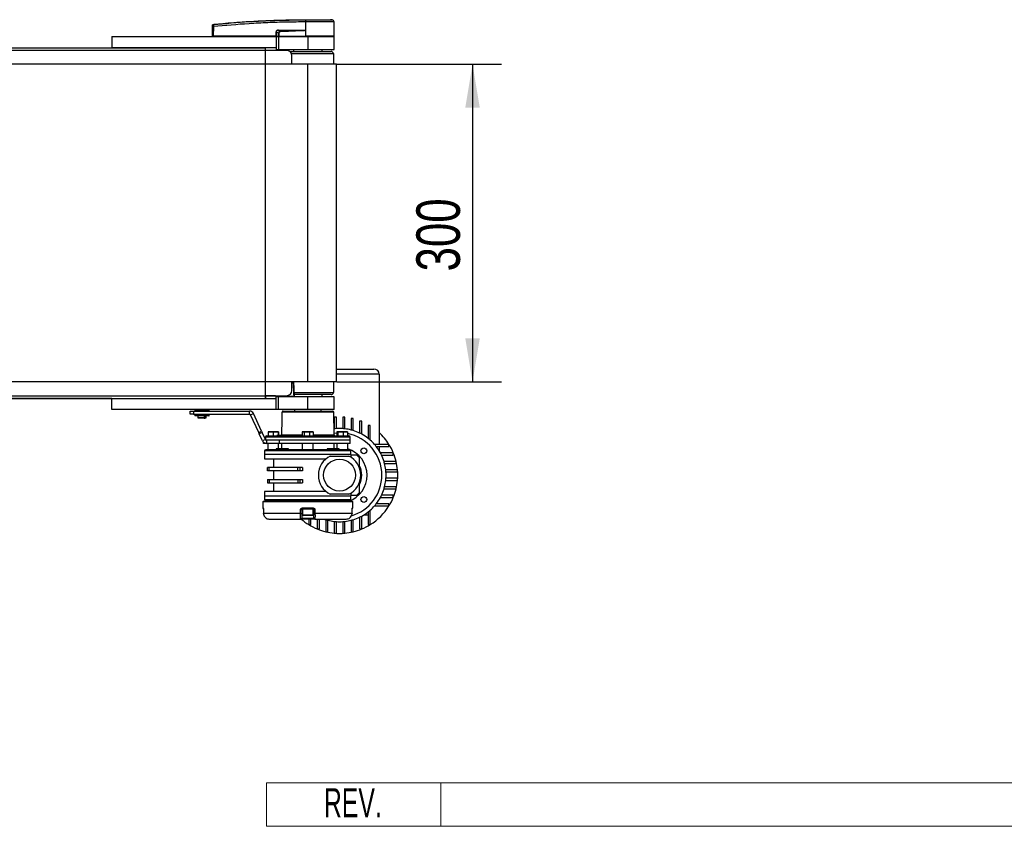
# Model space of a CAD drawing. Header units: millimetres. Extents: x 0 to 420, y 0 to 297.
# Tile 5 of 19: x 198 to 266, y 66 to 122. Entities that reach past the tile are written whole.
import ezdxf
from ezdxf.enums import TextEntityAlignment as Align

# ---------------------------------------------------------------- set-up
doc = ezdxf.new("R2010")
doc.units = ezdxf.units.MM
doc.layers.add('CARTIGLIO', color=140, linetype='Continuous')
doc.layers.add('QUOTE', color=174, linetype='Continuous')
doc.styles.add('SLDTEXTSTYLE0', font='TXT', dxfattribs={"width": 0.638298})
doc.styles.add('SLDTEXTSTYLE3', font='TXT', dxfattribs={"width": 0.75})
doc.dimstyles.new('SLDDIMSTYLE1', dxfattribs={"dimtxt": 3, "dimasz": 3, "dimexe": 0, "dimexo": 0.0625, "dimgap": 0.75, "dimtad": 1, "dimlfac": 13.728588, "dimrnd": 1e-09, "dimzin": 12, "dimdsep": 46, "dimtxsty": 'SLDTEXTSTYLE3', "dimsah": 1, "dimcen": 0.09, "dimadec": 0, "dimazin": 3, "dimtfac": 1, "dimtdec": 3, "dimtofl": 0, "dimtmove": 0, "dimatfit": 3, "dimfxl": 0, "dimfrac": 2, "dimtolj": 1, "dimtzin": 12, "dimarcsym": 0})

# ---------------------------------------------------------------- blocks, each defined once
blk = doc.blocks.new('SW_NOTE_0_27')
at = {"layer": 'CARTIGLIO', "color": 0, "insert": (2.34, 2.578), "char_height": 2, "attachment_point": 2, "style": 'SLDTEXTSTYLE0'}
blk.add_mtext('REV.', dxfattribs=at)
blk = doc.blocks.new('Cartiglio ALUSIC')
at = {"color": 161, "linetype": 'Continuous', "lineweight": 18}
for p, q in [((113.971, 150.999), (113.971, 153.999)), ((113.971, 153.999), (313.621, 153.999)), ((125.971, 153.999), (125.971, 150.999)), ((113.971, 150.999), (313.621, 150.999))]:
    blk.add_line(p, q, dxfattribs=at)
at = {"layer": 'CARTIGLIO', "color": 140}
blk.add_blockref('SW_NOTE_0_27', (117.568, 151.037), dxfattribs=at)
at = {"layer": 'CARTIGLIO', "color": 140, "style": 'SLDTEXTSTYLE0', "width": 0.638298}
for tag, height, p in [('AUTOATTR1', 3.5, (223.449, 133.7)), ('AUTOATTR2', 3.5, (221.929, 127.422)), ('AUTOATTR11', 3.5, (222.862, 121.411)), ('AUTOATTR8', 4, (219.244, 110.003)), ('AUTOATTR9', 4, (218.122, 100.423)), ('AUTOATTR0', 4, (249.033, 100.312))]:
    blk.add_attdef(tag, text='', height=height, dxfattribs=at).set_placement(p, align=Align.TOP_CENTER)
at = {"layer": 'CARTIGLIO', "color": 140}
for tag in ['AUTOATTR13', 'AUTOATTR12', 'AUTOATTR10', 'AUTOATTR7', 'AUTOATTR6', 'AUTOATTR5', 'AUTOATTR4', 'AUTOATTR3']:
    blk.add_attdef(tag, (0, 0), '', height=4, dxfattribs=at)
blk = doc.blocks.new('_D_2')
at = {"layer": 'QUOTE'}
for p, q in [((220.012, 118.583), (231.351, 118.583)), ((229.351, 118.583), (229.351, 96.731)), ((220.012, 96.731), (231.351, 96.731))]:
    blk.add_line(p, q, dxfattribs=at)
for points in [[(229.351, 118.583), (228.851, 115.583), (229.851, 115.583)], [(229.351, 96.731), (229.851, 99.731), (228.851, 99.731)]]:
    blk.add_solid(points, dxfattribs=at)
at = {"layer": 'QUOTE', "insert": (225.484, 104.332), "char_height": 3, "attachment_point": 1, "rotation": 90, "style": 'SLDTEXTSTYLE3'}
blk.add_mtext('300', dxfattribs=at)

msp = doc.modelspace()

# ---------------------------------------------------------------- linework, layer by layer
at = {"color": 7, "linetype": 'Continuous', "lineweight": 25}
for p, q in [((211.51593, 121.31959), (211.51588, 121.31958)), ((217.86011, 121.48849), (217.84829, 121.48849)), ((217.86011, 121.48849), (217.8594, 120.51303)), ((217.86023, 121.64206), (217.86032, 121.64206)), ((219.69431, 121.63204), (219.56761, 121.64206)), ((219.83307, 120.51303), (219.82456, 121.48844)), ((211.45703, 120.51303), (211.46272, 121.16525)), ((211.51609, 121.16525), (211.5104, 120.51303)), ((215.83103, 120.51303), (215.83218, 120.80707)), ((215.84579, 120.80707), (215.84464, 120.51303)), ((215.99946, 120.72718), (215.84579, 120.80707)), ((215.99116, 120.90744), (216.11922, 120.84087)), ((217.70054, 120.90744), (215.99116, 120.90744)), ((215.99209, 120.92627), (217.70147, 120.92627)), ((217.85552, 120.9175), (217.85556, 120.91346)), ((217.85556, 120.91346), (217.85905, 120.51303)), ((204.53684, 120.47661), (204.53684, 119.71178)), ((204.53684, 120.47661), (215.82715, 120.47661)), ((211.45703, 120.51303), (211.5104, 120.51303)), ((211.4925, 120.51303), (211.49313, 120.47661)), ((215.83103, 120.51303), (211.5104, 120.51303)), ((211.51309, 120.51303), (211.51315, 120.47661)), ((215.82715, 120.47661), (215.82715, 119.71178)), ((215.82715, 120.47661), (216.00925, 120.47661)), ((215.84464, 120.51303), (215.83103, 120.51303)), ((215.83389, 120.51303), (215.83394, 120.47661)), ((215.84464, 120.51303), (216.00704, 120.51303)), ((215.8698, 120.51303), (215.87025, 120.47661)), ((216.00925, 120.47661), (216.00925, 119.60252)), ((216.00925, 120.47661), (218.01237, 120.47661)), ((216.01261, 120.51303), (217.85905, 120.51303)), ((216.02404, 120.51303), (216.0243, 120.47661)), ((217.8594, 120.51303), (217.85905, 120.51303)), ((219.83307, 120.51303), (217.8594, 120.51303)), ((217.86088, 120.51303), (217.86091, 120.47661)), ((218.01237, 120.47661), (218.01237, 119.60252)), ((218.01237, 120.47661), (219.83339, 120.47661)), ((219.79697, 120.47661), (219.79761, 120.51303)), ((219.83339, 119.60252), (219.83339, 120.47661)), ((216.55556, 119.52968), (59.21964, 119.52968)), ((71.23835, 119.71178), (204.53684, 119.71178)), ((215.82715, 119.71178), (204.53684, 119.71178)), ((215.09875, 119.52968), (215.09875, 119.71178)), ((215.82715, 119.71178), (215.82715, 119.60252)), ((215.82715, 119.60252), (216.00925, 119.60252)), ((216.00925, 119.60252), (218.01237, 119.60252)), ((216.77408, 119.45684), (219.61487, 119.45684)), ((216.88936, 119.31115), (219.79697, 119.31115)), ((217.02902, 119.60252), (217.02902, 119.45684)), ((218.01237, 119.60252), (219.83339, 119.60252)), ((218.99572, 119.45684), (218.99572, 119.60252)), ((219.80152, 118.58275), (219.79697, 119.31115)), ((218.01237, 118.58275), (57.76282, 118.58275)), ((216.91976, 118.58275), (216.91976, 119.16547)), ((218.01237, 96.73054), (218.01237, 118.58275)), ((219.97907, 118.58275), (218.01237, 118.58275)), ((219.97907, 96.73054), (219.97907, 118.58275)), ((219.97907, 97.61884), (222.56492, 97.61884)), ((222.92912, 97.25463), (219.97907, 97.25463)), ((222.92912, 97.25463), (222.92912, 92.43258)), ((218.01237, 96.73054), (57.76282, 96.73054)), ((216.91976, 96.14781), (216.91976, 96.73054)), ((217.10911, 95.74964), (217.04651, 96.73054)), ((219.97907, 96.73054), (218.01237, 96.73054)), ((219.79697, 96.00213), (219.80152, 96.73054)), ((59.21964, 95.78361), (216.55556, 95.78361)), ((204.53684, 95.60151), (71.23835, 95.60151)), ((204.53684, 94.83668), (204.53684, 95.60151)), ((204.53684, 95.60151), (215.82715, 95.60151)), ((215.09875, 95.78361), (215.09875, 95.60151)), ((215.77058, 95.76904), (215.09875, 95.76904)), ((215.76912, 95.77696), (215.76936, 95.78361)), ((215.80554, 95.74782), (215.80616, 95.78361)), ((215.80597, 95.7416), (215.80627, 95.7399)), ((215.82715, 95.60151), (215.82715, 95.71077)), ((216.00925, 95.71077), (215.82715, 95.71077)), ((215.82715, 94.83668), (215.82715, 95.60151)), ((215.84258, 95.78361), (215.84195, 95.74782)), ((215.84195, 95.74782), (217.07133, 95.74782)), ((215.84195, 95.74782), (215.84195, 95.71077)), ((216.00925, 94.83668), (216.00925, 95.71077)), ((218.01237, 95.71077), (216.00925, 95.71077)), ((217.07133, 95.74782), (217.07133, 95.71077)), ((217.08785, 96.00213), (219.79697, 96.00213)), ((219.61487, 95.85645), (217.1003, 95.85645)), ((218.01237, 94.83668), (218.01237, 95.71077)), ((219.83339, 95.71077), (218.01237, 95.71077)), ((218.99572, 95.71077), (218.99572, 95.85645)), ((219.83339, 94.83668), (219.83339, 95.71077)), ((215.82715, 94.83668), (204.53684, 94.83668)), ((207.3397, 94.83668), (207.3397, 94.83486)), ((207.92166, 94.83486), (207.92166, 94.83668)), ((209.92976, 94.50889), (209.92976, 94.72742)), ((209.92976, 94.72742), (210.14829, 94.72742)), ((210.14829, 94.50889), (209.92976, 94.50889)), ((210.14829, 94.72742), (210.14829, 94.50889)), ((210.14829, 94.72742), (214.00533, 94.72742)), ((210.14829, 94.50889), (214.00533, 94.50889)), ((210.23322, 94.82287), (210.22922, 94.74639)), ((210.22922, 94.74639), (211.23281, 94.74639)), ((210.22922, 94.48992), (210.23322, 94.41344)), ((211.23281, 94.48992), (210.22922, 94.48992)), ((210.2413, 94.82287), (210.23322, 94.82287)), ((210.23322, 94.41344), (211.2288, 94.41344)), ((211.2288, 94.82287), (210.2413, 94.82287)), ((210.25166, 94.73106), (210.24376, 94.73106)), ((210.24376, 94.50525), (211.21826, 94.50525)), ((210.25561, 94.39963), (210.24777, 94.39963)), ((211.21826, 94.73106), (210.25166, 94.73106)), ((211.21425, 94.39963), (210.25561, 94.39963)), ((210.28668, 94.73106), (210.28668, 94.72742)), ((210.28668, 94.50889), (210.28668, 94.50525)), ((210.43965, 94.39963), (210.43965, 94.28673)), ((210.43965, 94.28673), (210.47607, 94.25031)), ((210.43965, 94.28673), (210.9038, 94.28673)), ((210.87771, 94.25031), (210.47607, 94.25031)), ((210.9038, 94.28673), (210.87771, 94.25031)), ((210.87771, 94.25031), (210.93952, 94.25031)), ((210.96561, 94.39599), (210.9038, 94.39599)), ((210.9038, 94.28673), (210.9038, 94.39599)), ((210.93952, 94.25031), (210.96561, 94.28673)), ((210.98596, 94.25031), (210.93952, 94.25031)), ((210.96561, 94.39599), (210.96561, 94.28673)), ((210.96561, 94.28673), (211.02238, 94.28673)), ((210.98596, 94.25031), (211.02238, 94.28673)), ((211.02238, 94.28673), (211.02238, 94.39963)), ((211.17534, 94.72742), (211.17534, 94.73106)), ((211.17534, 94.50525), (211.17534, 94.50889)), ((211.23281, 94.74639), (211.2288, 94.82287)), ((211.2288, 94.41344), (211.23281, 94.48992)), ((214.00533, 94.50889), (214.00533, 94.72742)), ((214.07134, 94.46684), (214.26939, 94.55919)), ((214.63387, 93.26049), (214.07134, 94.46684)), ((214.83192, 93.35284), (214.26939, 94.55919)), ((216.00925, 94.83668), (215.82715, 94.83668)), ((218.01237, 94.83668), (216.00925, 94.83668)), ((216.23234, 94.32453), (216.23207, 94.32461)), ((216.2386, 94.64118), (216.23832, 94.64126)), ((219.79993, 94.64118), (216.2386, 94.64118)), ((216.32624, 94.72706), (219.71253, 94.72706)), ((217.10187, 94.83668), (217.10187, 94.72706)), ((219.83339, 94.83668), (218.01237, 94.83668)), ((218.92288, 94.72706), (218.92288, 94.83668)), ((219.82681, 93.10119), (219.79993, 94.64118)), ((219.83339, 94.30985), (219.83339, 93.50443)), ((219.97907, 94.30985), (219.83339, 94.30985)), ((219.97907, 93.51773), (219.97907, 94.30985)), ((220.41612, 94.30985), (220.41612, 93.51773)), ((220.5618, 94.30985), (220.41612, 94.30985)), ((220.5618, 93.50443), (220.5618, 94.30985)), ((220.99884, 94.21292), (220.99884, 93.42342)), ((221.14452, 94.21292), (220.99884, 94.21292)), ((221.14452, 93.38211), (221.14452, 94.21292)), ((216.2168, 94.18139), (216.19794, 93.10119)), ((216.21805, 94.18139), (216.2168, 94.18139)), ((221.58157, 94.02291), (221.58157, 93.21097)), ((221.72725, 94.02291), (221.58157, 94.02291)), ((221.72725, 93.1366), (221.72725, 94.02291)), ((222.16429, 93.72428), (222.16429, 92.85082)), ((222.30998, 93.72428), (222.16429, 93.72428)), ((222.30998, 92.73055), (222.30998, 93.72428)), ((214.63387, 93.26049), (214.83192, 93.35284)), ((214.67547, 93.17129), (214.63387, 93.26049)), ((214.87351, 93.26364), (214.67547, 93.17129)), ((214.90752, 92.67365), (214.67547, 93.17129)), ((214.83192, 93.35284), (214.87351, 93.26364)), ((215.10557, 92.766), (214.87351, 93.26364)), ((215.10233, 92.92942), (215.0997, 92.77859)), ((220.92242, 92.92942), (215.10233, 92.92942)), ((215.18973, 93.0153), (220.83502, 93.0153)), ((215.45974, 93.30667), (215.29779, 93.28774)), ((215.29779, 93.28774), (215.29779, 93.0153)), ((215.30947, 93.30667), (215.45974, 93.30667)), ((215.62168, 93.28774), (215.45974, 93.30667)), ((215.45974, 93.30667), (215.79531, 93.30667)), ((215.79531, 93.30667), (215.62168, 93.28774)), ((215.62168, 93.28774), (215.62168, 93.0153)), ((215.96894, 93.28774), (215.79531, 93.30667)), ((215.79531, 93.30667), (215.98063, 93.30667)), ((215.87898, 93.05172), (215.87835, 93.0153)), ((215.88552, 93.05172), (215.87898, 93.05172)), ((215.88552, 93.05172), (215.88507, 93.0153)), ((215.95238, 93.05172), (215.88552, 93.05172)), ((215.95238, 93.05172), (215.95193, 93.0153)), ((215.9768, 93.05172), (215.95238, 93.05172)), ((215.96894, 93.28774), (215.96894, 93.05172)), ((215.9768, 93.05172), (215.97705, 93.0153)), ((216.15155, 93.05172), (215.9768, 93.05172)), ((215.98063, 93.30667), (215.98124, 93.30667)), ((215.98185, 93.30644), (215.98124, 93.30667)), ((215.99231, 93.28774), (215.99231, 93.05172)), ((216.15865, 93.05172), (216.15802, 93.0153)), ((216.1643, 93.05172), (216.16382, 93.0153)), ((216.19794, 93.10119), (217.63219, 93.10119)), ((216.21791, 93.05172), (216.21727, 93.0153)), ((216.22444, 93.05172), (216.21791, 93.05172)), ((216.22444, 93.05172), (216.22399, 93.0153)), ((216.24714, 93.05172), (216.22444, 93.05172)), ((216.24714, 93.05172), (216.2467, 93.0153)), ((216.28349, 93.05172), (216.24714, 93.05172)), ((216.28349, 93.05172), (216.28407, 93.0153)), ((216.33418, 93.05172), (216.28349, 93.05172)), ((216.33418, 93.05172), (216.33477, 93.0153)), ((216.33593, 93.05172), (216.33418, 93.05172)), ((216.33656, 93.0153), (216.33593, 93.05172)), ((216.68085, 93.0153), (216.68022, 93.05172)), ((217.63219, 93.28774), (217.63219, 93.0153)), ((217.67619, 93.30667), (217.65821, 93.30012)), ((217.67619, 93.30667), (217.69325, 93.30667)), ((217.69325, 93.30667), (217.9444, 93.30667)), ((217.9444, 93.30667), (217.75431, 93.28774)), ((217.75431, 93.28774), (217.75431, 93.0153)), ((218.13449, 93.28774), (217.9444, 93.30667)), ((217.9444, 93.30667), (218.26352, 93.30667)), ((218.26352, 93.30667), (218.13449, 93.28774)), ((218.13449, 93.28774), (218.13449, 93.0153)), ((218.39255, 93.28774), (218.26352, 93.30667)), ((218.26352, 93.30667), (218.34856, 93.30667)), ((218.36654, 93.30012), (218.34856, 93.30667)), ((218.39255, 93.28774), (218.39255, 93.0153)), ((218.39255, 93.10119), (219.82681, 93.10119)), ((219.8198, 93.50284), (219.83339, 93.50443)), ((220.01677, 93.28774), (220.16716, 93.30667)), ((220.01677, 93.28774), (220.01677, 93.0153)), ((220.04351, 93.30667), (220.03912, 93.30507)), ((220.04785, 93.30667), (220.26038, 93.30667)), ((220.26038, 93.30667), (220.07892, 93.28774)), ((220.07892, 93.28774), (220.07892, 93.0153)), ((220.44185, 93.28774), (220.26038, 93.30667)), ((220.26038, 93.30667), (220.59224, 93.30667)), ((220.59224, 93.30667), (220.44185, 93.28774)), ((220.44185, 93.28774), (220.44185, 93.0153)), ((220.74262, 93.28774), (220.59224, 93.30667)), ((220.59224, 93.30667), (220.71588, 93.30667)), ((220.72028, 93.30507), (220.71588, 93.30667)), ((220.74262, 93.28774), (220.74262, 93.0153)), ((220.926, 92.72394), (220.92242, 92.92942)), ((215.10557, 92.766), (214.90752, 92.67365)), ((214.965, 92.50542), (214.965, 92.59398)), ((215.03784, 92.50542), (214.965, 92.50542)), ((215.03784, 92.54072), (215.03784, 92.50542)), ((215.17159, 92.50542), (215.03784, 92.50542)), ((215.17159, 92.72394), (215.16081, 92.72394)), ((215.17159, 92.72394), (215.17159, 92.50542)), ((216.04396, 92.72394), (215.17159, 92.72394)), ((216.04396, 92.50542), (215.17159, 92.50542)), ((215.26264, 92.50542), (215.26264, 92.06838)), ((216.00559, 92.14122), (216.00559, 92.50542)), ((220.926, 92.72394), (216.04226, 92.72394)), ((216.04396, 92.72394), (216.04396, 92.50542)), ((220.926, 92.72394), (216.04396, 92.72394)), ((220.926, 92.50542), (216.04396, 92.50542)), ((216.19582, 92.50542), (216.19582, 92.14122)), ((217.62996, 92.50542), (217.62996, 92.06838)), ((218.39479, 92.06838), (218.39479, 92.50542)), ((219.82892, 92.14122), (219.82892, 92.50542)), ((220.01915, 92.50542), (220.01915, 92.14122)), ((220.76211, 92.06838), (220.76211, 92.50542)), ((220.926, 92.50542), (220.926, 92.72394)), ((223.60168, 92.43258), (222.60795, 92.43258)), ((222.72822, 92.2869), (223.60168, 92.2869)), ((222.92912, 92.2869), (222.92912, 91.99672)), ((223.60168, 92.2869), (223.60168, 92.43258)), ((215.02591, 91.74059), (215.02591, 91.44923)), ((220.99884, 91.74059), (215.02591, 91.74059)), ((215.04412, 91.99553), (215.04412, 91.74059)), ((220.98063, 91.99553), (215.04412, 91.99553)), ((215.84233, 92.14122), (215.84233, 92.06838)), ((216.68, 92.14122), (215.84233, 92.14122)), ((216.68, 92.06838), (216.68, 92.14122)), ((219.34475, 92.14122), (219.34475, 92.06838)), ((220.18242, 92.14122), (219.34475, 92.14122)), ((219.56258, 91.63133), (220.83261, 91.63133)), ((220.18242, 92.06838), (220.18242, 92.14122)), ((220.98063, 91.74059), (220.98063, 91.99553)), ((220.99884, 91.53688), (220.99884, 91.74059)), ((223.90031, 91.84985), (223.014, 91.84985)), ((223.08837, 91.70417), (223.90031, 91.70417)), ((223.90031, 91.70417), (223.90031, 91.84985)), ((215.02591, 91.44923), (219.27695, 91.44923)), ((215.24443, 90.61885), (215.24443, 90.85194)), ((215.3524, 90.85194), (215.24443, 90.85194)), ((215.3524, 90.61885), (215.3524, 90.85194)), ((217.32918, 90.85194), (215.3524, 90.85194)), ((215.64505, 91.44923), (215.64505, 90.85194)), ((217.32918, 90.61885), (217.32918, 90.85194)), ((217.46053, 90.85194), (217.32918, 90.85194)), ((217.46053, 90.85194), (217.46053, 90.61885)), ((217.65421, 90.85194), (217.46053, 90.85194)), ((217.65421, 90.85194), (217.65421, 90.61885)), ((224.09032, 91.26713), (223.25951, 91.26713)), ((223.30081, 91.12145), (224.09032, 91.12145)), ((224.09032, 91.12145), (224.09032, 91.26713)), ((215.3524, 90.61885), (215.24443, 90.61885)), ((217.32918, 90.61885), (215.3524, 90.61885)), ((215.64505, 90.61885), (215.64505, 90.02155)), ((217.46053, 90.61885), (217.32918, 90.61885)), ((217.65421, 90.61885), (217.46053, 90.61885)), ((224.18724, 90.6844), (223.38183, 90.6844)), ((223.39513, 90.53872), (224.18724, 90.53872)), ((224.18724, 90.53872), (224.18724, 90.6844)), ((215.24443, 90.02155), (215.24443, 89.78846)), ((215.24443, 90.02155), (215.3524, 90.02155)), ((215.24443, 89.78846), (215.3524, 89.78846)), ((215.3524, 90.02155), (215.3524, 89.78846)), ((215.3524, 90.02155), (217.32918, 90.02155)), ((215.3524, 89.78846), (217.32918, 89.78846)), ((215.64505, 89.78846), (215.64505, 89.19117)), ((217.32918, 90.02155), (217.32918, 89.78846)), ((217.32918, 90.02155), (217.46053, 90.02155)), ((217.32918, 89.78846), (217.46053, 89.78846)), ((217.46053, 90.02155), (217.46053, 89.78846)), ((217.46053, 90.02155), (217.65421, 90.02155)), ((217.46053, 89.78846), (217.65421, 89.78846)), ((217.65421, 90.02155), (217.65421, 89.78846)), ((224.09032, 89.51895), (223.30081, 89.51895)), ((223.38183, 89.95599), (224.18724, 89.95599)), ((224.18724, 90.10168), (223.39513, 90.10168)), ((224.09032, 89.37327), (224.09032, 89.51895)), ((224.18724, 89.95599), (224.18724, 90.10168)), ((215.02591, 89.19117), (215.02591, 88.8998)), ((219.27695, 89.19117), (215.02591, 89.19117)), ((215.02591, 88.8998), (218.01237, 88.8998)), ((215.04412, 88.8998), (215.04412, 88.64486)), ((218.01237, 88.8998), (220.99884, 88.8998)), ((220.83261, 89.00907), (219.56258, 89.00907)), ((220.98063, 88.64486), (220.98063, 88.8998)), ((220.99884, 88.8998), (220.99884, 89.10352)), ((223.014, 88.79054), (223.90031, 88.79054)), ((223.90031, 88.93622), (223.08837, 88.93622)), ((223.25951, 89.37327), (224.09032, 89.37327)), ((223.90031, 88.79054), (223.90031, 88.93622)), ((214.91696, 88.49918), (214.92078, 88.0615)), ((214.91696, 88.49918), (221.10779, 88.49918)), ((214.95306, 88.5356), (214.95306, 88.49918)), ((214.95306, 88.5356), (221.07168, 88.5356)), ((215.04412, 88.64486), (220.98063, 88.64486)), ((215.26264, 88.57202), (215.26264, 88.5356)), ((215.84233, 88.57202), (215.84233, 88.5356)), ((216.68, 88.5356), (216.68, 88.57202)), ((217.62996, 88.57202), (217.62996, 88.5356)), ((218.39479, 88.5356), (218.39479, 88.57202)), ((219.34475, 88.57202), (219.34475, 88.5356)), ((220.18242, 88.5356), (220.18242, 88.57202)), ((220.76211, 88.5356), (220.76211, 88.57202)), ((221.07168, 88.49918), (221.07168, 88.5356)), ((221.10397, 88.0615), (221.10779, 88.49918)), ((222.60795, 88.20782), (223.60168, 88.20782)), ((223.60168, 88.3535), (222.72822, 88.3535)), ((223.60168, 88.20782), (223.60168, 88.3535)), ((214.92078, 88.0615), (214.94421, 88.0615)), ((214.96018, 87.95391), (214.9611, 87.95415)), ((214.96074, 87.95378), (214.96376, 87.69436)), ((214.96376, 87.69422), (214.96376, 87.69407)), ((214.96415, 87.69444), (217.51592, 87.69444)), ((217.60499, 87.95351), (217.60046, 87.6938)), ((217.64816, 87.95351), (217.60499, 87.95351)), ((217.63246, 88.0615), (218.39229, 88.0615)), ((218.38334, 87.9893), (217.64141, 87.9893)), ((217.64816, 87.9893), (217.64816, 87.59596)), ((217.64816, 87.59596), (218.36933, 87.59596)), ((218.33288, 87.55225), (217.69187, 87.55225)), ((218.36933, 87.59596), (218.37658, 87.59596)), ((218.37658, 87.59596), (218.37658, 87.9893)), ((218.41975, 87.95351), (218.37658, 87.95351)), ((218.42429, 87.6938), (218.41975, 87.95351)), ((218.50883, 87.69444), (221.0606, 87.69444)), ((221.06099, 87.69407), (221.06401, 87.95378)), ((221.06365, 87.95415), (221.06457, 87.95393)), ((221.08053, 88.0615), (221.10397, 88.0615)), ((221.58157, 87.42942), (221.58157, 86.61748)), ((221.72725, 86.61748), (221.72725, 87.5038)), ((221.87412, 87.58867), (222.16429, 87.58867)), ((222.16429, 87.78957), (222.16429, 86.91611)), ((222.30998, 86.91611), (222.30998, 87.90984)), ((215.36971, 87.29731), (217.52196, 87.29731)), ((218.50279, 87.29731), (217.52196, 87.29731)), ((217.59479, 87.36888), (218.42996, 87.36888)), ((218.08521, 87.29731), (218.08521, 86.91611)), ((218.08521, 86.91611), (218.2309, 86.91611)), ((218.2309, 86.91611), (218.2309, 87.29731)), ((218.50279, 87.29731), (220.65504, 87.29731)), ((218.66794, 87.29731), (218.66794, 86.61748)), ((218.81362, 86.61748), (218.81362, 87.29731)), ((219.25067, 87.25829), (219.25067, 86.42748)), ((219.39635, 86.42748), (219.39635, 87.21698)), ((219.83339, 87.13597), (219.83339, 86.33055)), ((219.97907, 86.33055), (219.97907, 87.12267)), ((220.41612, 87.12267), (220.41612, 86.33055)), ((220.5618, 86.33055), (220.5618, 87.13597)), ((220.99884, 87.21698), (220.99884, 86.42748)), ((221.14452, 86.42748), (221.14452, 87.25829)), ((222.16429, 86.91611), (222.30998, 86.91611)), ((218.66794, 86.61748), (218.81362, 86.61748)), ((219.25067, 86.42748), (219.39635, 86.42748)), ((219.83339, 86.33055), (219.97907, 86.33055)), ((220.41612, 86.33055), (220.5618, 86.33055)), ((220.99884, 86.42748), (221.14452, 86.42748)), ((221.58157, 86.61748), (221.72725, 86.61748))]:
    msp.add_line(p, q, dxfattribs=at)
at = {"color": 7, "linetype": 'Continuous'}
for p, q in [((60.67645, 119.71178), (215.09875, 119.71178)), ((215.09875, 95.60151), (215.09875, 119.71178)), ((60.67645, 95.60151), (215.09875, 95.60151))]:
    msp.add_line(p, q, dxfattribs=at)
at = {"color": 7, "linetype": 'Continuous', "lineweight": 25, "flags": 128}
for points in [[(217.70054, 120.90744), (217.78735, 120.91081), (217.85556, 120.91346)], [(216.23833, 94.64126), (216.23395, 94.41961), (216.23208, 94.32461)], [(216.2386, 94.64118), (216.23716, 94.56836), (216.23234, 94.32453)], [(219.82491, 93.20989), (219.85683, 93.21383), (220.01677, 93.22821)], [(214.96073, 87.95378), (214.96029, 87.95386), (214.96018, 87.95391)], [(214.9611, 87.95415), (214.96281, 87.8085), (214.96415, 87.69444)], [(214.96376, 87.69407), (214.96331, 87.69415), (214.96415, 87.69444)], [(217.51592, 87.69444), (217.51853, 87.84008), (217.52057, 87.95415)], [(218.50417, 87.95415), (218.50678, 87.8085), (218.50883, 87.69444)], [(221.0606, 87.69444), (221.06231, 87.84008), (221.06365, 87.95415)], [(221.0606, 87.69444), (221.06143, 87.69415), (221.06098, 87.69407)], [(221.06457, 87.95393), (221.06446, 87.95386), (221.06401, 87.95378)]]:
    msp.add_lwpolyline(points, dxfattribs=at)
at = {"color": 7, "linetype": 'Continuous', "lineweight": 25}
for centre, radius in [((221.87155, 91.99415), 0.20031), ((220.1976, 90.3202), 1.09261), ((221.87155, 88.64625), 0.20031)]:
    msp.add_circle(centre, radius, dxfattribs=at)
for centre, radius, start, end in [((211.52156, 121.25064), 0.05809, 96.1041945, 179.3841407), ((218.39547, 121.51926), 0.54804, 168.1201678, 183.2190123), ((220.81427, 121.29521), 2.97424, 173.3031905, 173.4966106), ((218.40736, 121.5189), 0.54809, 168.0817426, 183.1800729), ((219.67889, 121.48717), 0.14568, 0.5000113, 83.9231277), ((211.48941, 119.55264), 1.61284, 89.0518988, 90.9481012), ((215.83899, 122.66232), 1.85526, 269.78976, 270.21024), ((215.84119, 120.9243), 0.15091, 353.5856583, 0.7475902), ((165.80891, 118.40933), 50.36903, 2.7312588, 2.7669963), ((217.55057, 120.9243), 0.15091, 353.5856583, 0.7475902), ((216.55556, 119.16547), 0.3642, 0, 90), ((219.61487, 119.31115), 0.14568, 0, 90), ((222.56492, 97.25463), 0.3642, 0, 90), ((215.77246, 95.7438), 0.03332, 6.9245012, 95.7473679), ((215.77058, 95.73262), 0.03642, 11.536959, 90), ((215.84195, 95.74719), 0.03642, 179, 270), ((215.82375, 95.22601), 0.52213, 88.0016174, 91.9983826), ((216.55556, 96.14781), 0.3642, 270, 0), ((217.07133, 95.74719), 0.03642, 270, 3.7216873), ((217.11136, 95.28914), 0.46042, 90.458341, 94.9872917), ((219.61487, 96.00213), 0.14568, 270, 0), ((210.24376, 94.74563), 0.01457, 177, 270), ((210.24376, 94.49068), 0.01457, 90, 183), ((210.24777, 94.82211), 0.01457, 90, 177), ((210.24777, 94.4142), 0.01457, 183, 270), ((211.21425, 94.82211), 0.01457, 3, 90), ((211.21425, 94.4142), 0.01457, 270, 357), ((211.21826, 94.74563), 0.01457, 270, 3), ((211.21826, 94.49068), 0.01457, 357, 90), ((214.00533, 94.43605), 0.29136, 25, 90), ((214.00533, 94.43605), 0.07284, 25, 90), ((216.25449, 94.18076), 0.03644, 153.8975556, 179.0017202), ((219.71253, 94.63965), 0.08741, 1, 90), ((220.1976, 90.3202), 3.20499, 93.9095635, 96.5249788), ((220.1976, 90.3202), 3.20499, 86.0904365, 93.9095635), ((220.1976, 90.3202), 3.20499, 83.4750212, 86.0904365), ((215.18973, 92.9279), 0.08741, 90, 179), ((216.11055, 93.10271), 0.08741, 324.3146653, 359), ((219.9142, 93.10271), 0.08741, 181, 270), ((220.1976, 90.3202), 3.20499, 75.5224878, 83.4750212), ((220.1976, 90.3202), 2.91363, 0, 79.2186455), ((220.83502, 92.9279), 0.08741, 1, 90), ((220.1976, 90.3202), 3.20499, 72.8152041, 75.5224878), ((220.1976, 90.3202), 3.20499, 64.416998, 72.8152041), ((220.1976, 90.3202), 3.20499, 61.4925695, 64.416998), ((220.1976, 90.3202), 3.20499, 52.1470973, 61.4925695), ((220.1976, 90.3202), 3.20499, 48.7694228, 52.1470973), ((220.1976, 90.3202), 4.00624, 31.8213685, 47.0141139), ((220.1976, 90.3202), 3.20499, 41.2305772, 48.7694228), ((220.1976, 90.3202), 3.20499, 37.8529027, 41.2305772), ((220.1976, 90.3202), 3.20499, 28.5074305, 37.8529027), ((220.1976, 90.3202), 4.00624, 22.4463506, 31.8213685), ((215.11696, 91.99553), 0.07284, 90, 180), ((220.1976, 90.3202), 1.45681, 115.8419328, 244.1580672), ((220.1976, 90.3202), 1.89386, 0, 72.6578648), ((220.1976, 90.3202), 1.45681, 295.8419328, 64.1580672), ((220.90779, 91.99553), 0.07284, 0, 90), ((220.1976, 90.3202), 1.82102, 40.5358021, 49.4641979), ((220.1976, 90.3202), 3.20499, 25.583002, 28.5074305), ((220.1976, 90.3202), 3.20499, 17.1847959, 25.583002), ((220.1976, 90.3202), 4.00624, 13.6720181, 22.4463506), ((220.1976, 90.3202), 1.52965, 334.7912347, 25.2087653), ((220.1976, 90.3202), 3.20499, 14.4775122, 17.1847959), ((220.1976, 90.3202), 3.20499, 6.5249788, 14.4775122), ((220.1976, 90.3202), 4.00624, 5.2159086, 13.6720181), ((220.1976, 90.3202), 1.89386, 289.5572137, 0), ((220.1976, 90.3202), 2.91363, 286.4032561, 0), ((220.1976, 90.3202), 3.20499, 3.9095635, 6.5249788), ((220.1976, 90.3202), 3.20499, 356.0904365, 3.9095635), ((220.1976, 90.3202), 4.00624, 354.7840914, 5.2159086), ((220.1976, 90.3202), 3.20499, 342.8152041, 345.5224878), ((220.1976, 90.3202), 3.20499, 345.5224878, 353.4750212), ((220.1976, 90.3202), 3.20499, 353.4750212, 356.0904365), ((220.1976, 90.3202), 4.00624, 346.3279819, 354.7840914), ((220.1976, 90.3202), 1.82102, 310.5358021, 319.4641979), ((220.1976, 90.3202), 3.20499, 322.1470973, 331.4925695), ((220.1976, 90.3202), 3.20499, 331.4925695, 334.416998), ((220.1976, 90.3202), 3.20499, 334.416998, 342.8152041), ((220.1976, 90.3202), 4.00624, 328.1786315, 337.5536494), ((220.1976, 90.3202), 4.00624, 337.5536494, 346.3279819), ((215.11696, 88.64486), 0.07284, 180, 270), ((220.90779, 88.64486), 0.07284, 270, 0), ((220.1976, 90.3202), 3.20499, 311.2305772, 318.7694228), ((220.1976, 90.3202), 4.00624, 301.8213685, 328.1786315), ((220.1976, 90.3202), 3.20499, 318.7694228, 322.1470973), ((214.99362, 88.06214), 0.07284, 180.5, 239.6562563), ((215.01748, 88.06212), 0.07326, 180.4839293, 208.0175912), ((217.57245, 89.59076), 1.89717, 268.2925356, 270.845926), ((217.57708, 89.85223), 1.89892, 268.2948949, 270.8423603), ((217.78565, 88.04383), 0.15421, 173.4212519, 200.7118678), ((217.69187, 87.59596), 0.0437, 180, 270), ((218.33288, 87.59596), 0.0437, 270, 0), ((218.2391, 88.04383), 0.15421, 339.2881322, 6.5787481), ((218.44767, 89.85223), 1.89892, 269.1576397, 271.7051051), ((218.4523, 89.59076), 1.89717, 269.154074, 271.7074644), ((221.03113, 88.06214), 0.07284, 300.2284648, 359.5), ((221.00726, 88.06212), 0.07327, 333.4548446, 359.5150886), ((220.1976, 90.3202), 3.20499, 287.1847959, 295.583002), ((220.1976, 90.3202), 3.20499, 295.583002, 298.5074305), ((220.1976, 90.3202), 3.20499, 298.5074305, 307.8529027), ((220.1976, 90.3202), 3.20499, 307.8529027, 311.2305772), ((217.52196, 87.37015), 0.07284, 270, 359), ((220.1976, 90.3202), 4.00624, 228.9856684, 238.1786315), ((220.1976, 90.3202), 4.00624, 238.1786315, 247.5536494), ((218.50279, 87.37015), 0.07284, 181, 270), ((220.1976, 90.3202), 3.20499, 250.5929566, 252.8152041), ((220.1976, 90.3202), 3.20499, 252.8152041, 255.5224878), ((220.1976, 90.3202), 3.20499, 255.5224878, 263.4750212), ((220.1976, 90.3202), 3.20499, 263.4750212, 266.0904365), ((220.1976, 90.3202), 3.20499, 266.0904365, 273.9095635), ((220.1976, 90.3202), 3.20499, 273.9095635, 276.5249788), ((220.1976, 90.3202), 3.20499, 276.5249788, 284.4775122), ((220.1976, 90.3202), 3.20499, 284.4775122, 287.1847959), ((220.1976, 90.3202), 4.00624, 292.4463506, 301.8213685), ((220.1976, 90.3202), 4.00624, 247.5536494, 256.3279819), ((220.1976, 90.3202), 4.00624, 256.3279819, 264.7840914), ((220.1976, 90.3202), 4.00624, 264.7840914, 275.2159086), ((220.1976, 90.3202), 4.00624, 275.2159086, 283.6720181), ((220.1976, 90.3202), 4.00624, 283.6720181, 292.4463506)]:
    msp.add_arc(centre, radius, start, end, dxfattribs=at)
for centre, major_axis, ratio, start_param, end_param in [((216.09064, 120.73282), (0.24767, -0.12182), 0.60672542, 2.25200573, 3.42889257), ((216.08881, 120.73301), (0.23432, -0.11598), 0.5569608, 2.25321842, 3.43010526), ((216.17958, 120.68582), (0.1669, -0.0888), 0.77058227, 2.30113884, 3.47802567), ((216.17958, 120.68614), (0.14569, -0.07701), 0.66301777, 2.29905058, 3.47593741)]:
    msp.add_ellipse(centre, major_axis=major_axis, ratio=ratio, start_param=start_param, end_param=end_param, dxfattribs=at)
for points, knots in [([(211.46357, 121.26212), (211.46365, 121.26414), (211.464, 121.2728), (211.46849, 121.28772), (211.48019, 121.30387), (211.49653, 121.31565), (211.50943, 121.31827), (211.51588, 121.31958)], [0, 0, 0, 0, 0.07160669, 0.30681144, 0.53787451, 0.76893725, 1, 1, 1, 1]), ([(211.51538, 121.30841), (211.51497, 121.30519), (211.51414, 121.29876), (211.51382, 121.26974), (211.51425, 121.23013), (211.51517, 121.19292), (211.5159, 121.17102), (211.51609, 121.16525)], [0, 0, 0, 0, 0.22968814, 0.45959689, 0.68877935, 0.91808895, 1, 1, 1, 1]), ([(211.51538, 121.30841), (212.33564, 121.38326), (213.58582, 121.49736), (215.2704, 121.58127), (216.56503, 121.62574), (217.42676, 121.6257), (217.85917, 121.63208), (217.85917, 121.63208)], [0, 0, 0, 0, 0.38876695, 0.59252789, 0.79628932, 0.99999932, 1, 1, 1, 1]), ([(211.51588, 121.31958), (211.51584, 121.31937), (211.51569, 121.31858), (211.51552, 121.31272), (211.51538, 121.30841)], [0, 0, 0, 0, 0.26388418, 1, 1, 1, 1]), ([(211.51593, 121.31959), (211.5404, 121.32207), (211.69141, 121.3374), (212.35397, 121.40207), (213.71529, 121.51328), (215.67936, 121.62015), (217.13297, 121.63475), (217.86023, 121.64206)], [0, 0, 0, 0, 0.01170126, 0.07220884, 0.31419353, 0.65688711, 1, 1, 1, 1]), ([(217.84829, 121.48849), (217.41779, 121.48581), (216.55677, 121.48044), (215.26565, 121.43829), (213.58377, 121.35377), (212.33543, 121.23996), (211.51609, 121.16525)], [0, 0, 0, 0, 0.20362021, 0.40724063, 0.61094774, 1, 1, 1, 1]), ([(217.85917, 121.63208), (217.85917, 121.63208), (217.86314, 121.63209), (217.86711, 121.63209), (217.87108, 121.63209)], [0, 0, 0, 0, 0.00036549, 1, 1, 1, 1]), ([(219.82456, 121.48844), (219.81972, 121.48846), (219.80991, 121.4885), (219.7309, 121.48851), (219.60589, 121.48843), (219.43599, 121.48847), (219.22422, 121.4885), (218.98005, 121.48839), (218.70607, 121.48851), (218.42384, 121.48846), (218.13806, 121.48845), (217.95348, 121.48848), (217.86011, 121.48849)], [0, 0, 0, 0, 0.10046502, 0.20384345, 0.30430944, 0.40768894, 0.50815524, 0.61153497, 0.71200234, 0.81538328, 0.9066108, 1, 1, 1, 1]), ([(217.86032, 121.64206), (217.96847, 121.64206), (218.18508, 121.64206), (218.50416, 121.64206), (218.80077, 121.64206), (219.06451, 121.64206), (219.28174, 121.64206), (219.44381, 121.64206), (219.54854, 121.64206), (219.56126, 121.64206), (219.56761, 121.64206)], [0, 0, 0, 0, 0.12488045, 0.25013958, 0.37464939, 0.49981249, 0.62476421, 0.74955772, 0.87492377, 1, 1, 1, 1]), ([(217.87108, 121.63209), (217.95672, 121.63207), (218.12798, 121.63204), (218.39199, 121.63207), (218.65478, 121.63206), (218.90831, 121.632), (219.13586, 121.63207), (219.33211, 121.63207), (219.49038, 121.63204), (219.60659, 121.63212), (219.68019, 121.63202), (219.6896, 121.63203), (219.69431, 121.63204)], [0, 0, 0, 0, 0.09230362, 0.18460708, 0.28653845, 0.3884688, 0.49039805, 0.59232883, 0.69424704, 0.79616636, 0.8980845, 1, 1, 1, 1]), ([(211.46272, 121.16525), (211.46275, 121.16873), (211.46287, 121.18191), (211.46306, 121.20431), (211.46327, 121.22814), (211.46342, 121.24556), (211.46345, 121.24936), (211.46347, 121.25127)], [0, 0, 0, 0, 0.08210774, 0.31165455, 0.54070711, 0.77036972, 1, 1, 1, 1]), ([(211.46347, 121.25127), (211.46351, 121.25546), (211.46356, 121.26116), (211.46356, 121.26192), (211.46357, 121.26212)], [0, 0, 0, 0, 0.73657409, 1, 1, 1, 1]), ([(215.99946, 120.72718), (216.00373, 120.7272), (216.01135, 120.72722), (216.02097, 120.7272), (216.02521, 120.72718)], [0, 0, 0, 0, 0.56, 1, 1, 1, 1]), ([(216.00704, 120.51303), (216.0047, 120.55297), (216.00052, 120.62423), (215.99978, 120.69575), (215.99946, 120.72718)], [0, 0, 0, 0, 0.560586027, 1, 1, 1, 1]), ([(216.02521, 120.72718), (216.02409, 120.68718), (216.02209, 120.61566), (216.01551, 120.54442), (216.01261, 120.51303)], [0, 0, 0, 0, 0.55939227, 1, 1, 1, 1]), ([(216.11922, 120.84087), (216.41436, 120.8542), (216.94143, 120.87802), (217.46858, 120.89845), (217.70054, 120.90744)], [0, 0, 0, 0, 0.55997408, 1, 1, 1, 1]), ([(217.85556, 120.91346), (217.53184, 120.89185), (216.95379, 120.85325), (216.37526, 120.82286), (216.12072, 120.80948)], [0, 0, 0, 0, 0.56002694, 1, 1, 1, 1]), ([(217.70147, 120.92627), (217.71636, 120.92612), (217.76045, 120.9257), (217.81231, 120.92585), (217.84828, 120.9189), (217.85552, 120.9175)], [0, 0, 0, 0, 0.28926734, 0.85682964, 1, 1, 1, 1]), ([(216.00704, 120.51303), (216.00754, 120.51303), (216.00871, 120.51303), (216.0107, 120.51303), (216.0121, 120.51303), (216.01261, 120.51303)], [0, 0, 0, 0, 0.31939567, 0.74819126, 1, 1, 1, 1]), ([(217.07133, 95.74782), (217.05824, 95.95082), (217.03712, 96.27836), (217.01722, 96.60597), (217.00966, 96.73054)], [0, 0, 0, 0, 0.61978094, 1, 1, 1, 1]), ([(215.77058, 95.76904), (215.77035, 95.7694), (215.76988, 95.77011), (215.76938, 95.77468), (215.76912, 95.77696)], [0, 0, 0, 0, 0.50006029, 1, 1, 1, 1]), ([(216.23234, 94.32453), (216.23181, 94.30822), (216.23076, 94.27552), (216.22701, 94.23241), (216.22287, 94.2001), (216.21967, 94.18362), (216.2185, 94.182), (216.21805, 94.18139)], [0, 0, 0, 0, 0.214033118, 0.428987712, 0.646490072, 0.866124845, 1, 1, 1, 1]), ([(216.23205, 94.3246), (216.23204, 94.32387), (216.23189, 94.30636), (216.23008, 94.27153), (216.22622, 94.2278), (216.2229, 94.2036), (216.22086, 94.1939), (216.22092, 94.19411), (216.22094, 94.19416)], [0, 0, 0, 0, 0.01154489, 0.27651375, 0.54757079, 0.82177656, 0.95331415, 1, 1, 1, 1]), ([(216.32624, 94.72706), (216.31632, 94.72608), (216.29649, 94.72412), (216.27008, 94.70882), (216.25025, 94.68635), (216.24023, 94.6623), (216.23904, 94.64683), (216.2386, 94.64118)], [0, 0, 0, 0, 0.21895842, 0.43811809, 0.65703778, 0.87477757, 1, 1, 1, 1]), ([(215.29779, 93.28774), (215.29799, 93.28835), (215.30184, 93.29991), (215.30576, 93.30338), (215.30947, 93.30667)], [0, 0, 0, 0, 0.0529743, 1, 1, 1, 1]), ([(215.98063, 93.30667), (215.97692, 93.30338), (215.973, 93.29991), (215.96915, 93.28835), (215.96894, 93.28774)], [0, 0, 0, 0, 0.9470257, 1, 1, 1, 1]), ([(215.99231, 93.28774), (215.99152, 93.29007), (215.98766, 93.30138), (215.98374, 93.30433), (215.98063, 93.30667)], [0, 0, 0, 0, 0.20618569, 1, 1, 1, 1]), ([(216.21169, 93.05172), (216.2006, 93.05172), (216.18327, 93.05172), (216.16932, 93.05172), (216.1643, 93.05172)], [0, 0, 0, 0, 0.63981479, 1, 1, 1, 1]), ([(216.6776, 93.05172), (216.67846, 93.05172), (216.68267, 93.05172), (216.66508, 93.05172), (216.62432, 93.05172), (216.55908, 93.05172), (216.48358, 93.05172), (216.41125, 93.05172), (216.37065, 93.05172), (216.35513, 93.05172)], [0, 0, 0, 0, 0.04428127, 0.21678875, 0.39040225, 0.53936307, 0.71183047, 0.88981697, 1, 1, 1, 1]), ([(217.69325, 93.30667), (217.67699, 93.30433), (217.65651, 93.30138), (217.63635, 93.29007), (217.63219, 93.28774)], [0, 0, 0, 0, 0.793814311, 1, 1, 1, 1]), ([(217.75431, 93.28774), (217.75325, 93.28835), (217.73312, 93.29991), (217.71264, 93.30338), (217.69325, 93.30667)], [0, 0, 0, 0, 0.0529743, 1, 1, 1, 1]), ([(218.36584, 93.29651), (218.37372, 93.2951), (218.38268, 93.2935), (218.39149, 93.28836), (218.39255, 93.28774)], [0, 0, 0, 0, 0.87901096, 1, 1, 1, 1]), ([(220.04785, 93.30667), (220.03957, 93.30433), (220.02915, 93.30138), (220.01889, 93.29007), (220.01677, 93.28774)], [0, 0, 0, 0, 0.79381431, 1, 1, 1, 1]), ([(220.07892, 93.28774), (220.07838, 93.28835), (220.06813, 93.29991), (220.05771, 93.30338), (220.04785, 93.30667)], [0, 0, 0, 0, 0.0529743, 1, 1, 1, 1]), ([(220.72023, 93.30162), (220.72719, 93.29927), (220.7347, 93.29673), (220.74208, 93.28835), (220.74262, 93.28774)], [0, 0, 0, 0, 0.926515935, 1, 1, 1, 1]), ([(215.965, 92.06838), (215.87906, 92.06838), (215.7071, 92.06838), (215.49812, 92.06838), (215.32945, 92.06838), (215.2082, 92.06838), (215.13126, 92.06838), (215.12172, 92.06838), (215.11696, 92.06838)], [0, 0, 0, 0, 0.16661842, 0.33340123, 0.49999998, 0.66661412, 0.83340089, 1, 1, 1, 1]), ([(220.05974, 92.06838), (219.96706, 92.06838), (219.78161, 92.06838), (219.46381, 92.06838), (219.12366, 92.06838), (218.76388, 92.06838), (218.39138, 92.06838), (218.01236, 92.06838), (217.63334, 92.06838), (217.26085, 92.06838), (216.90106, 92.06838), (216.56092, 92.06838), (216.24312, 92.06838), (216.05768, 92.06838), (215.965, 92.06838)], [0, 0, 0, 0, 0.08330903, 0.16670044, 0.25, 0.33330725, 0.41670064, 0.50000002, 0.58330727, 0.66670065, 0.75000003, 0.83330728, 0.91669474, 1, 1, 1, 1]), ([(220.90779, 92.06838), (220.90303, 92.06838), (220.89349, 92.06838), (220.81654, 92.06838), (220.69529, 92.06838), (220.52662, 92.06838), (220.31763, 92.06838), (220.14568, 92.06838), (220.05974, 92.06838)], [0, 0, 0, 0, 0.1666145, 0.33340129, 0.50000005, 0.66661455, 0.83338947, 1, 1, 1, 1]), ([(221.38112, 91.70417), (221.25849, 91.70417), (221.13451, 91.70417), (221.0003, 91.70417), (220.99884, 91.70417)], [0, 0, 0, 0, 0.989171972, 1, 1, 1, 1]), ([(221.58157, 90.97171), (221.58157, 91.06311), (221.58157, 91.2467), (221.58157, 91.41781), (221.58157, 91.50372)], [0, 0, 0, 0, 0.49788857, 1, 1, 1, 1]), ([(221.58157, 89.13668), (221.58157, 89.22195), (221.58157, 89.39304), (221.58157, 89.57661), (221.58157, 89.66869)], [0, 0, 0, 0, 0.49838846, 1, 1, 1, 1]), ([(220.99884, 88.93622), (221.08638, 88.93622), (221.21702, 88.93622), (221.34041, 88.93622), (221.38112, 88.93622)], [0, 0, 0, 0, 0.67004943, 1, 1, 1, 1]), ([(215.11696, 88.57202), (215.11994, 88.57202), (215.12589, 88.57202), (215.17358, 88.57202), (215.24815, 88.57202), (215.36073, 88.57202), (215.51831, 88.57202), (215.72281, 88.57202), (215.88534, 88.57202), (215.965, 88.57202)], [0, 0, 0, 0, 0.13174335, 0.26278596, 0.39244922, 0.52009696, 0.6857693, 0.84597725, 1, 1, 1, 1]), ([(215.965, 88.57202), (216.05047, 88.57202), (216.22482, 88.57202), (216.52717, 88.57202), (216.83338, 88.57202), (217.13405, 88.57202), (217.41906, 88.57202), (217.71334, 88.57202), (218.01237, 88.57202), (218.3114, 88.57202), (218.60569, 88.57202), (218.8907, 88.57202), (219.19138, 88.57202), (219.4976, 88.57202), (219.79994, 88.57202), (219.97429, 88.57202), (220.05974, 88.57202)], [0, 0, 0, 0, 0.0770186, 0.15712279, 0.23995153, 0.3037754, 0.36860702, 0.43412833, 0.5, 0.56587168, 0.63139298, 0.69622461, 0.76004848, 0.84288465, 0.92298862, 1, 1, 1, 1]), ([(220.05974, 88.57202), (220.13942, 88.57202), (220.30195, 88.57202), (220.50645, 88.57202), (220.66402, 88.57202), (220.7766, 88.57202), (220.85116, 88.57202), (220.89886, 88.57202), (220.90481, 88.57202), (220.90779, 88.57202)], [0, 0, 0, 0, 0.15403719, 0.31424557, 0.47990305, 0.60755079, 0.73721404, 0.86825665, 1, 1, 1, 1]), ([(214.94421, 88.0615), (214.94584, 88.06028), (214.94909, 88.05784), (214.95409, 88.03879), (214.95821, 88.01072), (214.96054, 87.98055), (214.96095, 87.96117), (214.9611, 87.95415)], [0, 0, 0, 0, 0.22191221, 0.44275024, 0.6617521, 0.8773894, 1, 1, 1, 1]), ([(214.9531, 88.03031), (214.95314, 88.03018), (214.95325, 88.02983), (214.95453, 88.02443), (214.95646, 88.01236), (214.9584, 87.99593), (214.959, 87.98263), (214.95923, 87.97768)], [0, 0, 0, 0, 0.10169302, 0.27100647, 0.51535631, 0.81957296, 1, 1, 1, 1]), ([(214.95923, 87.97768), (214.95956, 87.97292), (214.9601, 87.96526), (214.96002, 87.95704), (214.95999, 87.95393)], [0, 0, 0, 0, 0.621583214, 1, 1, 1, 1]), ([(214.96415, 87.69444), (214.96905, 87.64981), (214.97883, 87.56062), (215.04857, 87.44214), (215.15055, 87.35236), (215.26404, 87.30426), (215.33949, 87.2993), (215.36971, 87.29731)], [0, 0, 0, 0, 0.21287359, 0.42546251, 0.63920635, 0.85549824, 1, 1, 1, 1]), ([(217.52196, 87.29731), (217.52055, 87.30185), (217.51773, 87.31093), (217.51521, 87.38187), (217.51423, 87.48592), (217.51467, 87.59703), (217.51559, 87.66831), (217.51592, 87.69444)], [0, 0, 0, 0, 0.21982892, 0.43999401, 0.65884934, 0.87496666, 1, 1, 1, 1]), ([(217.52057, 87.95415), (217.52202, 87.96632), (217.52491, 87.99074), (217.54454, 88.02294), (217.57302, 88.04717), (217.60412, 88.05975), (217.62455, 88.06101), (217.63246, 88.0615)], [0, 0, 0, 0, 0.21190404, 0.42486415, 0.64104474, 0.86118213, 1, 1, 1, 1]), ([(217.60046, 87.6938), (217.60009, 87.67243), (217.59907, 87.61407), (217.59748, 87.52312), (217.596, 87.43801), (217.59498, 87.38001), (217.59485, 87.37259), (217.59479, 87.36888)], [0, 0, 0, 0, 0.1247127, 0.34042654, 0.55918865, 0.77962349, 1, 1, 1, 1]), ([(217.64141, 87.9893), (217.63883, 87.98913), (217.63215, 87.98871), (217.62209, 87.98453), (217.61287, 87.97652), (217.60643, 87.96582), (217.60547, 87.95758), (217.60499, 87.95351)], [0, 0, 0, 0, 0.14001619, 0.36327889, 0.58147636, 0.79302006, 1, 1, 1, 1]), ([(218.41975, 87.95351), (218.41958, 87.95586), (218.41908, 87.96237), (218.41485, 87.97247), (218.4066, 87.98176), (218.39572, 87.98806), (218.38747, 87.98888), (218.38334, 87.9893)], [0, 0, 0, 0, 0.11947659, 0.33202034, 0.55185939, 0.77576469, 1, 1, 1, 1]), ([(218.39229, 88.0615), (218.40496, 88.06028), (218.43024, 88.05784), (218.46393, 88.03879), (218.4893, 88.01072), (218.50213, 87.98055), (218.50363, 87.96117), (218.50417, 87.95415)], [0, 0, 0, 0, 0.22191221, 0.44275024, 0.6617521, 0.8773894, 1, 1, 1, 1]), ([(218.42996, 87.36888), (218.42993, 87.3705), (218.42986, 87.37456), (218.42917, 87.41388), (218.42789, 87.48731), (218.4262, 87.58426), (218.42492, 87.65728), (218.42429, 87.6938)], [0, 0, 0, 0, 0.144881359, 0.361552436, 0.575339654, 0.787642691, 1, 1, 1, 1]), ([(218.50883, 87.69444), (218.50935, 87.64981), (218.51041, 87.56062), (218.51031, 87.44214), (218.50877, 87.35236), (218.5061, 87.30426), (218.50374, 87.2993), (218.50279, 87.29731)], [0, 0, 0, 0, 0.21287359, 0.42546251, 0.63920635, 0.85549824, 1, 1, 1, 1]), ([(220.65504, 87.29731), (220.70115, 87.30185), (220.79345, 87.31093), (220.9162, 87.38187), (221.00784, 87.48592), (221.05374, 87.59703), (221.05876, 87.66831), (221.0606, 87.69444)], [0, 0, 0, 0, 0.21982892, 0.43999401, 0.65884934, 0.87496666, 1, 1, 1, 1]), ([(221.06365, 87.95415), (221.06399, 87.96632), (221.06468, 87.99074), (221.06806, 88.02294), (221.07252, 88.04717), (221.07694, 88.05975), (221.07953, 88.06101), (221.08053, 88.0615)], [0, 0, 0, 0, 0.21190404, 0.42486415, 0.64104474, 0.86118213, 1, 1, 1, 1]), ([(221.06464, 87.95395), (221.06464, 87.95537), (221.0646, 87.96226), (221.06503, 87.96883), (221.06536, 87.97405)], [0, 0, 0, 0, 0.20589298, 1, 1, 1, 1]), ([(221.06536, 87.97405), (221.06555, 87.97918), (221.06611, 87.9938), (221.06827, 88.01243), (221.07038, 88.02551), (221.07173, 88.03056), (221.07158, 88.03011), (221.07155, 88.03001)], [0, 0, 0, 0, 0.17693847, 0.50463871, 0.77079622, 0.94793229, 1, 1, 1, 1])]:
    msp.add_open_spline(points, degree=3, knots=knots, dxfattribs=at)
for points in [[(214.90752, 92.67365), (214.92122, 92.64962), (214.94862, 92.60157), (215.01318, 92.54813), (215.08889, 92.5122), (215.14402, 92.50768), (215.17159, 92.50542)], [(215.10557, 92.766), (215.10899, 92.75999), (215.11584, 92.74798), (215.13198, 92.73462), (215.15091, 92.72564), (215.1647, 92.72451), (215.17159, 92.72394)]]:
    msp.add_open_spline(points, degree=3, dxfattribs=at)

# ---------------------------------------------------------------- block references
at = {"layer": 'CARTIGLIO'}
msp.add_blockref('Cartiglio ALUSIC', (101.2063, -84.82804), dxfattribs=at)

# ---------------------------------------------------------------- dimensions: what is measured, and where the dimension line sits
at = {"layer": 'QUOTE'}
dim = msp.add_linear_dim(base=(226.9698, 96.73054), p1=(218.01237, 118.58275), p2=(218.01237, 96.73054), angle=90, dimstyle='SLDDIMSTYLE1', dxfattribs=at)
dim.commit()
dim.dimension.update_dxf_attribs({"geometry": '_D_2', "text_midpoint": (226.9698, 107.65664), "dimtype": 160})

doc.saveas('drawing.dxf')
